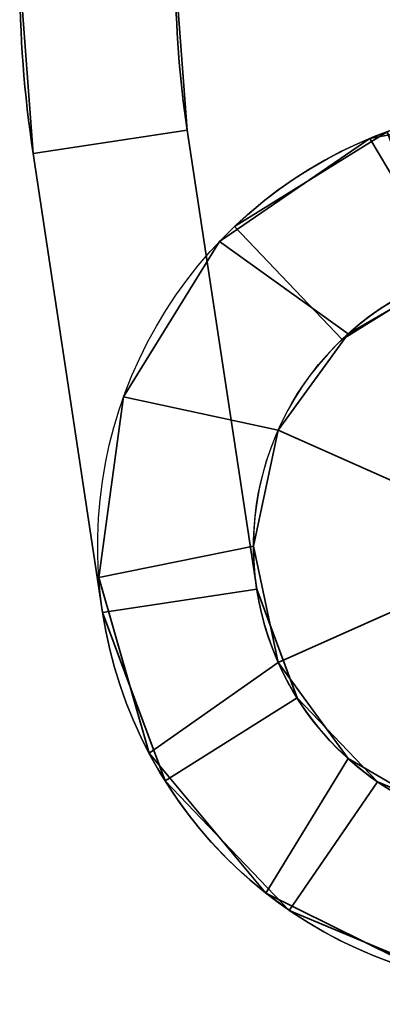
# Model space of a CAD drawing. Header units: millimetres. Extents: x -587 to 3688, y -115 to 120.
# Tile 165 of 246: x 405.5 to 412.48, y -69.32 to -50.36. Entities that reach past the tile are written whole.
import ezdxf

# ---------------------------------------------------------------- set-up
doc = ezdxf.new("R2010")
doc.units = ezdxf.units.MM
doc.layers.add('151', color=7, linetype='Continuous', true_color=0xffffff)

# ---------------------------------------------------------------- blocks, each defined once
blk = doc.blocks.new('UG_SURFACE_004')
at = {"layer": '151', "color": 252, "linetype": 'Continuous', "lineweight": 35}
for points in [[(412.242, -52.649, 1738), (412.242, -52.649, 1822), (415.694, -52.002, 1822), (415.694, -52.002, 1738)], [(415.694, -52.002, 1822), (412.242, -52.649, 1822), (413.8, -55.269, 1822), (416.075, -55.03, 1822)], [(416.075, -55.03, 1738), (413.8, -55.269, 1738), (412.242, -52.649, 1738), (415.694, -52.002, 1738)], [(409.346, -54.637, 1738), (409.346, -54.637, 1822), (412.242, -52.649, 1822), (412.242, -52.649, 1738)], [(411.82, -56.413, 1822), (413.8, -55.269, 1822), (412.242, -52.649, 1822), (409.346, -54.637, 1822)], [(409.346, -54.637, 1738), (412.242, -52.649, 1738), (413.8, -55.269, 1738), (411.82, -56.413, 1738)], [(407.501, -57.625, 1738), (407.501, -57.625, 1822), (409.346, -54.637, 1822), (409.346, -54.637, 1738)], [(410.475, -58.263, 1822), (411.82, -56.413, 1822), (409.346, -54.637, 1822), (407.501, -57.625, 1822)], [(407.501, -57.625, 1738), (409.346, -54.637, 1738), (411.82, -56.413, 1738), (410.475, -58.263, 1738)], [(413.8, -55.269, 1860), (411.82, -56.413, 1860), (410.475, -58.263, 1860), (415.5, -60.5, 1860)], [(410.475, -58.263, 1700), (411.82, -56.413, 1700), (413.8, -55.269, 1700), (415.5, -60.5, 1700)], [(413.8, -55.269, 1738), (413.8, -55.269, 1700), (411.82, -56.413, 1700), (411.82, -56.413, 1738)], [(411.82, -56.413, 1822), (411.82, -56.413, 1860), (413.8, -55.269, 1860), (413.8, -55.269, 1822)], [(411.82, -56.413, 1738), (411.82, -56.413, 1700), (410.475, -58.263, 1700), (410.475, -58.263, 1738)], [(410.475, -58.263, 1822), (410.475, -58.263, 1860), (411.82, -56.413, 1860), (411.82, -56.413, 1822)], [(407.022, -61.104, 1738), (407.022, -61.104, 1822), (407.501, -57.625, 1822), (407.501, -57.625, 1738)], [(407.501, -57.625, 1822), (407.022, -61.104, 1822), (410, -60.5, 1822), (410.475, -58.263, 1822)], [(410.475, -58.263, 1738), (410, -60.5, 1738), (407.022, -61.104, 1738), (407.501, -57.625, 1738)], [(410.475, -58.263, 1860), (410, -60.5, 1860), (410.475, -62.737, 1860), (415.5, -60.5, 1860)], [(410.475, -58.263, 1738), (410.475, -58.263, 1700), (410, -60.5, 1700), (410, -60.5, 1738)], [(410, -60.5, 1822), (410, -60.5, 1860), (410.475, -58.263, 1860), (410.475, -58.263, 1822)], [(410.475, -62.737, 1700), (410, -60.5, 1700), (410.475, -58.263, 1700), (415.5, -60.5, 1700)], [(410.475, -62.737, 1822), (410, -60.5, 1822), (407.022, -61.104, 1822), (407.99, -64.48, 1822)], [(407.99, -64.48, 1738), (407.022, -61.104, 1738), (410, -60.5, 1738), (410.475, -62.737, 1738)], [(410, -60.5, 1738), (410, -60.5, 1700), (410.475, -62.737, 1700), (410.475, -62.737, 1738)], [(410.475, -62.737, 1822), (410.475, -62.737, 1860), (410, -60.5, 1860), (410, -60.5, 1822)], [(410.475, -62.737, 1860), (411.82, -64.587, 1860), (413.8, -65.731, 1860), (415.5, -60.5, 1860)], [(413.8, -65.731, 1700), (411.82, -64.587, 1700), (410.475, -62.737, 1700), (415.5, -60.5, 1700)], [(407.99, -64.48, 1738), (407.99, -64.48, 1822), (407.022, -61.104, 1822), (407.022, -61.104, 1738)], [(407.99, -64.48, 1822), (410.24, -67.177, 1822), (411.82, -64.587, 1822), (410.475, -62.737, 1822)], [(410.475, -62.737, 1738), (411.82, -64.587, 1738), (410.24, -67.177, 1738), (407.99, -64.48, 1738)], [(410.475, -62.737, 1738), (410.475, -62.737, 1700), (411.82, -64.587, 1700), (411.82, -64.587, 1738)], [(411.82, -64.587, 1822), (411.82, -64.587, 1860), (410.475, -62.737, 1860), (410.475, -62.737, 1822)], [(410.24, -67.177, 1738), (410.24, -67.177, 1822), (407.99, -64.48, 1822), (407.99, -64.48, 1738)], [(410.24, -67.177, 1822), (413.388, -68.734, 1822), (413.8, -65.731, 1822), (411.82, -64.587, 1822)], [(411.82, -64.587, 1738), (413.8, -65.731, 1738), (413.388, -68.734, 1738), (410.24, -67.177, 1738)], [(411.82, -64.587, 1738), (411.82, -64.587, 1700), (413.8, -65.731, 1700), (413.8, -65.731, 1738)], [(413.8, -65.731, 1822), (413.8, -65.731, 1860), (411.82, -64.587, 1860), (411.82, -64.587, 1822)], [(413.388, -68.734, 1738), (413.388, -68.734, 1822), (410.24, -67.177, 1822), (410.24, -67.177, 1738)]]:
    blk.add_3dface(points, dxfattribs=at)
blk = doc.blocks.new('UG_SURFACE_005')
at = {"layer": '151', "color": 252, "linetype": 'Continuous', "lineweight": 35}
for points in [[(405.5, -49.5, 1737), (405.5, -49.5, 1700), (405.759, -52.943, 1700), (405.759, -52.943, 1737)], [(408.5, -49.5, 1700), (408.725, -52.494, 1700), (405.759, -52.943, 1700), (405.5, -49.5, 1700)], [(408.725, -52.494, 1737), (408.5, -49.5, 1737), (405.5, -49.5, 1737), (405.759, -52.943, 1737)], [(405.5, -49.5, 1860), (405.5, -49.5, 1823), (405.759, -52.943, 1823), (405.759, -52.943, 1860)], [(408.725, -52.494, 1860), (408.5, -49.5, 1860), (405.5, -49.5, 1860), (405.759, -52.943, 1860)], [(405.759, -52.943, 1823), (405.5, -49.5, 1823), (408.5, -49.5, 1823), (408.725, -52.494, 1823)], [(408.725, -52.494, 1737), (408.725, -52.494, 1700), (408.5, -49.5, 1700), (408.5, -49.5, 1737)], [(408.725, -52.494, 1860), (408.725, -52.494, 1823), (408.5, -49.5, 1823), (408.5, -49.5, 1860)], [(408.725, -52.494, 1700), (410.062, -61.323, 1700), (407.096, -61.772, 1700), (405.759, -52.943, 1700)], [(405.759, -52.943, 1737), (407.096, -61.772, 1737), (410.062, -61.323, 1737), (408.725, -52.494, 1737)], [(405.759, -52.943, 1860), (407.096, -61.772, 1860), (410.062, -61.323, 1860), (408.725, -52.494, 1860)], [(408.725, -52.494, 1823), (410.062, -61.323, 1823), (407.096, -61.772, 1823), (405.759, -52.943, 1823)], [(410.062, -61.323, 1737), (410.062, -61.323, 1700), (408.725, -52.494, 1700), (408.725, -52.494, 1737)], [(410.062, -61.323, 1823), (408.725, -52.494, 1823), (408.725, -52.494, 1860), (410.062, -61.323, 1860)], [(412.572, -52.52, 1737), (412.572, -52.52, 1700), (409.637, -54.345, 1700), (409.637, -54.345, 1737)], [(413.606, -55.337, 1700), (411.707, -56.518, 1700), (409.637, -54.345, 1700), (412.572, -52.52, 1700)], [(412.572, -52.52, 1737), (409.637, -54.345, 1737), (411.707, -56.518, 1737), (413.606, -55.337, 1737)], [(412.572, -52.52, 1860), (412.572, -52.52, 1823), (409.637, -54.345, 1823), (409.637, -54.345, 1860)], [(412.572, -52.52, 1860), (409.637, -54.345, 1860), (411.707, -56.518, 1860), (413.606, -55.337, 1860)], [(413.606, -55.337, 1823), (411.707, -56.518, 1823), (409.637, -54.345, 1823), (412.572, -52.52, 1823)], [(407.096, -61.772, 1737), (405.759, -52.943, 1737), (405.759, -52.943, 1700), (407.096, -61.772, 1700)], [(407.096, -61.772, 1823), (407.096, -61.772, 1860), (405.759, -52.943, 1860), (405.759, -52.943, 1823)], [(411.707, -56.518, 1737), (409.637, -54.345, 1737), (409.637, -54.345, 1700), (411.707, -56.518, 1700)], [(411.707, -56.518, 1823), (411.707, -56.518, 1860), (409.637, -54.345, 1860), (409.637, -54.345, 1823)], [(411.707, -56.518, 1737), (411.707, -56.518, 1700), (413.606, -55.337, 1700), (413.606, -55.337, 1737)], [(411.707, -56.518, 1860), (411.707, -56.518, 1823), (413.606, -55.337, 1823), (413.606, -55.337, 1860)], [(410.062, -61.323, 1700), (410.839, -63.42, 1700), (408.297, -65.013, 1700), (407.096, -61.772, 1700)], [(407.096, -61.772, 1737), (408.297, -65.013, 1737), (410.839, -63.42, 1737), (410.062, -61.323, 1737)], [(407.096, -61.772, 1860), (408.297, -65.013, 1860), (410.839, -63.42, 1860), (410.062, -61.323, 1860)], [(410.062, -61.323, 1823), (410.839, -63.42, 1823), (408.297, -65.013, 1823), (407.096, -61.772, 1823)], [(410.839, -63.42, 1737), (410.839, -63.42, 1700), (410.062, -61.323, 1700), (410.062, -61.323, 1737)], [(410.839, -63.42, 1860), (410.839, -63.42, 1823), (410.062, -61.323, 1823), (410.062, -61.323, 1860)], [(407.096, -61.772, 1737), (407.096, -61.772, 1700), (408.297, -65.013, 1700), (408.297, -65.013, 1737)], [(407.096, -61.772, 1860), (407.096, -61.772, 1823), (408.297, -65.013, 1823), (408.297, -65.013, 1860)], [(410.689, -67.508, 1700), (408.297, -65.013, 1700), (410.839, -63.42, 1700), (412.387, -65.034, 1700)], [(412.387, -65.034, 1737), (410.839, -63.42, 1737), (408.297, -65.013, 1737), (410.689, -67.508, 1737)], [(412.387, -65.034, 1860), (410.839, -63.42, 1860), (408.297, -65.013, 1860), (410.689, -67.508, 1860)], [(410.689, -67.508, 1823), (408.297, -65.013, 1823), (410.839, -63.42, 1823), (412.387, -65.034, 1823)], [(412.387, -65.034, 1737), (412.387, -65.034, 1700), (410.839, -63.42, 1700), (410.839, -63.42, 1737)], [(412.387, -65.034, 1860), (412.387, -65.034, 1823), (410.839, -63.42, 1823), (410.839, -63.42, 1860)], [(408.297, -65.013, 1737), (408.297, -65.013, 1700), (410.689, -67.508, 1700), (410.689, -67.508, 1737)], [(408.297, -65.013, 1860), (408.297, -65.013, 1823), (410.689, -67.508, 1823), (410.689, -67.508, 1860)], [(412.387, -65.034, 1700), (414.45, -65.899, 1700), (413.877, -68.844, 1700), (410.689, -67.508, 1700)], [(410.689, -67.508, 1737), (413.877, -68.844, 1737), (414.45, -65.899, 1737), (412.387, -65.034, 1737)], [(410.689, -67.508, 1860), (413.877, -68.844, 1860), (414.45, -65.899, 1860), (412.387, -65.034, 1860)], [(412.387, -65.034, 1823), (414.45, -65.899, 1823), (413.877, -68.844, 1823), (410.689, -67.508, 1823)], [(414.45, -65.899, 1737), (414.45, -65.899, 1700), (412.387, -65.034, 1700), (412.387, -65.034, 1737)], [(414.45, -65.899, 1860), (414.45, -65.899, 1823), (412.387, -65.034, 1823), (412.387, -65.034, 1860)], [(410.689, -67.508, 1737), (410.689, -67.508, 1700), (413.877, -68.844, 1700), (413.877, -68.844, 1737)], [(410.689, -67.508, 1860), (410.689, -67.508, 1823), (413.877, -68.844, 1823), (413.877, -68.844, 1860)]]:
    blk.add_3dface(points, dxfattribs=at)
blk = doc.blocks.new('UG_SURFACE_006')
at = {"layer": '151', "color": 252, "linetype": 'Continuous', "lineweight": 35}
for points in [[(412.242, -52.649, 303), (412.242, -52.649, 387), (415.694, -52.002, 387), (415.694, -52.002, 303)], [(415.694, -52.002, 387), (412.242, -52.649, 387), (413.8, -55.269, 387), (416.075, -55.03, 387)], [(416.075, -55.03, 303), (413.8, -55.269, 303), (412.242, -52.649, 303), (415.694, -52.002, 303)], [(409.346, -54.637, 303), (409.346, -54.637, 387), (412.242, -52.649, 387), (412.242, -52.649, 303)], [(411.82, -56.413, 387), (413.8, -55.269, 387), (412.242, -52.649, 387), (409.346, -54.637, 387)], [(409.346, -54.637, 303), (412.242, -52.649, 303), (413.8, -55.269, 303), (411.82, -56.413, 303)], [(407.501, -57.625, 303), (407.501, -57.625, 387), (409.346, -54.637, 387), (409.346, -54.637, 303)], [(410.475, -58.263, 387), (411.82, -56.413, 387), (409.346, -54.637, 387), (407.501, -57.625, 387)], [(407.501, -57.625, 303), (409.346, -54.637, 303), (411.82, -56.413, 303), (410.475, -58.263, 303)], [(413.8, -55.269, 425), (411.82, -56.413, 425), (410.475, -58.263, 425), (415.5, -60.5, 425)], [(410.475, -58.263, 265), (411.82, -56.413, 265), (413.8, -55.269, 265), (415.5, -60.5, 265)], [(413.8, -55.269, 303), (413.8, -55.269, 265), (411.82, -56.413, 265), (411.82, -56.413, 303)], [(411.82, -56.413, 387), (411.82, -56.413, 425), (413.8, -55.269, 425), (413.8, -55.269, 387)], [(411.82, -56.413, 303), (411.82, -56.413, 265), (410.475, -58.263, 265), (410.475, -58.263, 303)], [(410.475, -58.263, 387), (410.475, -58.263, 425), (411.82, -56.413, 425), (411.82, -56.413, 387)], [(407.022, -61.104, 303), (407.022, -61.104, 387), (407.501, -57.625, 387), (407.501, -57.625, 303)], [(407.501, -57.625, 387), (407.022, -61.104, 387), (410, -60.5, 387), (410.475, -58.263, 387)], [(410.475, -58.263, 303), (410, -60.5, 303), (407.022, -61.104, 303), (407.501, -57.625, 303)], [(410.475, -58.263, 425), (410, -60.5, 425), (410.475, -62.737, 425), (415.5, -60.5, 425)], [(410.475, -58.263, 303), (410.475, -58.263, 265), (410, -60.5, 265), (410, -60.5, 303)], [(410, -60.5, 387), (410, -60.5, 425), (410.475, -58.263, 425), (410.475, -58.263, 387)], [(410.475, -62.737, 265), (410, -60.5, 265), (410.475, -58.263, 265), (415.5, -60.5, 265)], [(410.475, -62.737, 387), (410, -60.5, 387), (407.022, -61.104, 387), (407.99, -64.48, 387)], [(407.99, -64.48, 303), (407.022, -61.104, 303), (410, -60.5, 303), (410.475, -62.737, 303)], [(410, -60.5, 303), (410, -60.5, 265), (410.475, -62.737, 265), (410.475, -62.737, 303)], [(410.475, -62.737, 387), (410.475, -62.737, 425), (410, -60.5, 425), (410, -60.5, 387)], [(410.475, -62.737, 425), (411.82, -64.587, 425), (413.8, -65.731, 425), (415.5, -60.5, 425)], [(413.8, -65.731, 265), (411.82, -64.587, 265), (410.475, -62.737, 265), (415.5, -60.5, 265)], [(407.99, -64.48, 303), (407.99, -64.48, 387), (407.022, -61.104, 387), (407.022, -61.104, 303)], [(407.99, -64.48, 387), (410.24, -67.177, 387), (411.82, -64.587, 387), (410.475, -62.737, 387)], [(410.475, -62.737, 303), (411.82, -64.587, 303), (410.24, -67.177, 303), (407.99, -64.48, 303)], [(410.475, -62.737, 303), (410.475, -62.737, 265), (411.82, -64.587, 265), (411.82, -64.587, 303)], [(411.82, -64.587, 387), (411.82, -64.587, 425), (410.475, -62.737, 425), (410.475, -62.737, 387)], [(410.24, -67.177, 303), (410.24, -67.177, 387), (407.99, -64.48, 387), (407.99, -64.48, 303)], [(410.24, -67.177, 387), (413.388, -68.734, 387), (413.8, -65.731, 387), (411.82, -64.587, 387)], [(411.82, -64.587, 303), (413.8, -65.731, 303), (413.388, -68.734, 303), (410.24, -67.177, 303)], [(411.82, -64.587, 303), (411.82, -64.587, 265), (413.8, -65.731, 265), (413.8, -65.731, 303)], [(413.8, -65.731, 387), (413.8, -65.731, 425), (411.82, -64.587, 425), (411.82, -64.587, 387)], [(413.388, -68.734, 303), (413.388, -68.734, 387), (410.24, -67.177, 387), (410.24, -67.177, 303)]]:
    blk.add_3dface(points, dxfattribs=at)
blk = doc.blocks.new('UG_SURFACE_007')
at = {"layer": '151', "color": 252, "linetype": 'Continuous', "lineweight": 35}
for points in [[(405.5, -49.5, 302), (405.5, -49.5, 265), (405.759, -52.943, 265), (405.759, -52.943, 302)], [(408.5, -49.5, 265), (408.725, -52.494, 265), (405.759, -52.943, 265), (405.5, -49.5, 265)], [(408.725, -52.494, 302), (408.5, -49.5, 302), (405.5, -49.5, 302), (405.759, -52.943, 302)], [(405.5, -49.5, 425), (405.5, -49.5, 388), (405.759, -52.943, 388), (405.759, -52.943, 425)], [(408.725, -52.494, 425), (408.5, -49.5, 425), (405.5, -49.5, 425), (405.759, -52.943, 425)], [(405.759, -52.943, 388), (405.5, -49.5, 388), (408.5, -49.5, 388), (408.725, -52.494, 388)], [(408.725, -52.494, 302), (408.725, -52.494, 265), (408.5, -49.5, 265), (408.5, -49.5, 302)], [(408.725, -52.494, 425), (408.725, -52.494, 388), (408.5, -49.5, 388), (408.5, -49.5, 425)], [(408.725, -52.494, 265), (410.062, -61.323, 265), (407.096, -61.772, 265), (405.759, -52.943, 265)], [(405.759, -52.943, 302), (407.096, -61.772, 302), (410.062, -61.323, 302), (408.725, -52.494, 302)], [(405.759, -52.943, 425), (407.096, -61.772, 425), (410.062, -61.323, 425), (408.725, -52.494, 425)], [(408.725, -52.494, 388), (410.062, -61.323, 388), (407.096, -61.772, 388), (405.759, -52.943, 388)], [(410.062, -61.323, 302), (410.062, -61.323, 265), (408.725, -52.494, 265), (408.725, -52.494, 302)], [(410.062, -61.323, 388), (408.725, -52.494, 388), (408.725, -52.494, 425), (410.062, -61.323, 425)], [(412.572, -52.52, 302), (412.572, -52.52, 265), (409.637, -54.345, 265), (409.637, -54.345, 302)], [(413.606, -55.337, 265), (411.707, -56.518, 265), (409.637, -54.345, 265), (412.572, -52.52, 265)], [(412.572, -52.52, 302), (409.637, -54.345, 302), (411.707, -56.518, 302), (413.606, -55.337, 302)], [(412.572, -52.52, 425), (412.572, -52.52, 388), (409.637, -54.345, 388), (409.637, -54.345, 425)], [(412.572, -52.52, 425), (409.637, -54.345, 425), (411.707, -56.518, 425), (413.606, -55.337, 425)], [(413.606, -55.337, 388), (411.707, -56.518, 388), (409.637, -54.345, 388), (412.572, -52.52, 388)], [(407.096, -61.772, 302), (405.759, -52.943, 302), (405.759, -52.943, 265), (407.096, -61.772, 265)], [(407.096, -61.772, 388), (407.096, -61.772, 425), (405.759, -52.943, 425), (405.759, -52.943, 388)], [(411.707, -56.518, 302), (409.637, -54.345, 302), (409.637, -54.345, 265), (411.707, -56.518, 265)], [(411.707, -56.518, 388), (411.707, -56.518, 425), (409.637, -54.345, 425), (409.637, -54.345, 388)], [(411.707, -56.518, 302), (411.707, -56.518, 265), (413.606, -55.337, 265), (413.606, -55.337, 302)], [(411.707, -56.518, 425), (411.707, -56.518, 388), (413.606, -55.337, 388), (413.606, -55.337, 425)], [(410.062, -61.323, 265), (410.839, -63.42, 265), (408.297, -65.013, 265), (407.096, -61.772, 265)], [(407.096, -61.772, 302), (408.297, -65.013, 302), (410.839, -63.42, 302), (410.062, -61.323, 302)], [(407.096, -61.772, 425), (408.297, -65.013, 425), (410.839, -63.42, 425), (410.062, -61.323, 425)], [(410.062, -61.323, 388), (410.839, -63.42, 388), (408.297, -65.013, 388), (407.096, -61.772, 388)], [(410.839, -63.42, 302), (410.839, -63.42, 265), (410.062, -61.323, 265), (410.062, -61.323, 302)], [(410.839, -63.42, 425), (410.839, -63.42, 388), (410.062, -61.323, 388), (410.062, -61.323, 425)], [(407.096, -61.772, 302), (407.096, -61.772, 265), (408.297, -65.013, 265), (408.297, -65.013, 302)], [(407.096, -61.772, 425), (407.096, -61.772, 388), (408.297, -65.013, 388), (408.297, -65.013, 425)], [(410.689, -67.508, 265), (408.297, -65.013, 265), (410.839, -63.42, 265), (412.387, -65.034, 265)], [(412.387, -65.034, 302), (410.839, -63.42, 302), (408.297, -65.013, 302), (410.689, -67.508, 302)], [(412.387, -65.034, 425), (410.839, -63.42, 425), (408.297, -65.013, 425), (410.689, -67.508, 425)], [(410.689, -67.508, 388), (408.297, -65.013, 388), (410.839, -63.42, 388), (412.387, -65.034, 388)], [(412.387, -65.034, 302), (412.387, -65.034, 265), (410.839, -63.42, 265), (410.839, -63.42, 302)], [(412.387, -65.034, 425), (412.387, -65.034, 388), (410.839, -63.42, 388), (410.839, -63.42, 425)], [(408.297, -65.013, 302), (408.297, -65.013, 265), (410.689, -67.508, 265), (410.689, -67.508, 302)], [(408.297, -65.013, 425), (408.297, -65.013, 388), (410.689, -67.508, 388), (410.689, -67.508, 425)], [(412.387, -65.034, 265), (414.45, -65.899, 265), (413.877, -68.844, 265), (410.689, -67.508, 265)], [(410.689, -67.508, 302), (413.877, -68.844, 302), (414.45, -65.899, 302), (412.387, -65.034, 302)], [(410.689, -67.508, 425), (413.877, -68.844, 425), (414.45, -65.899, 425), (412.387, -65.034, 425)], [(412.387, -65.034, 388), (414.45, -65.899, 388), (413.877, -68.844, 388), (410.689, -67.508, 388)], [(414.45, -65.899, 302), (414.45, -65.899, 265), (412.387, -65.034, 265), (412.387, -65.034, 302)], [(414.45, -65.899, 425), (414.45, -65.899, 388), (412.387, -65.034, 388), (412.387, -65.034, 425)], [(410.689, -67.508, 302), (410.689, -67.508, 265), (413.877, -68.844, 265), (413.877, -68.844, 302)], [(410.689, -67.508, 425), (410.689, -67.508, 388), (413.877, -68.844, 388), (413.877, -68.844, 425)]]:
    blk.add_3dface(points, dxfattribs=at)

msp = doc.modelspace()

# ---------------------------------------------------------------- linework, layer by layer
at = {"layer": '151', "color": 252, "linetype": 'Continuous', "lineweight": -3, "true_color": 0x939598}
for p, q in [((408.725, -52.494, 1823), (408.725, -52.494, 1860)), ((408.725, -52.494, 1860), (410.062, -61.323, 1860)), ((408.725, -52.494, 1700), (410.062, -61.323, 1700)), ((410.062, -61.323, 1823), (408.725, -52.494, 1823)), ((410.062, -61.323, 1737), (408.725, -52.494, 1737)), ((408.725, -52.494, 1700), (408.725, -52.494, 1737)), ((408.725, -52.494, 425), (410.062, -61.323, 425)), ((408.725, -52.494, 265), (410.062, -61.323, 265)), ((410.062, -61.323, 388), (408.725, -52.494, 388)), ((410.062, -61.323, 302), (408.725, -52.494, 302)), ((408.725, -52.494, 265), (408.725, -52.494, 302)), ((408.725, -52.494, 388), (408.725, -52.494, 425)), ((405.759, -52.943, 1700), (405.759, -52.943, 1737)), ((405.759, -52.943, 1823), (405.759, -52.943, 1860)), ((407.096, -61.772, 1823), (405.759, -52.943, 1823)), ((407.096, -61.772, 1737), (405.759, -52.943, 1737)), ((405.759, -52.943, 1700), (407.096, -61.772, 1700)), ((405.759, -52.943, 1860), (407.096, -61.772, 1860)), ((405.759, -52.943, 388), (405.759, -52.943, 425)), ((407.096, -61.772, 302), (405.759, -52.943, 302)), ((405.759, -52.943, 265), (407.096, -61.772, 265)), ((407.096, -61.772, 388), (405.759, -52.943, 388)), ((405.759, -52.943, 425), (407.096, -61.772, 425)), ((405.759, -52.943, 265), (405.759, -52.943, 302)), ((411.707, -56.518, 1860), (409.637, -54.345, 1860)), ((411.707, -56.518, 1737), (409.637, -54.345, 1737)), ((411.707, -56.518, 1700), (409.637, -54.345, 1700)), ((409.637, -54.345, 1700), (409.637, -54.345, 1737)), ((411.707, -56.518, 1823), (409.637, -54.345, 1823)), ((409.637, -54.345, 1823), (409.637, -54.345, 1860)), ((411.707, -56.518, 302), (409.637, -54.345, 302)), ((411.707, -56.518, 265), (409.637, -54.345, 265)), ((411.707, -56.518, 388), (409.637, -54.345, 388)), ((409.637, -54.345, 265), (409.637, -54.345, 302)), ((409.637, -54.345, 388), (409.637, -54.345, 425)), ((411.707, -56.518, 425), (409.637, -54.345, 425)), ((411.707, -56.518, 1700), (411.707, -56.518, 1737)), ((411.707, -56.518, 1823), (411.707, -56.518, 1860)), ((411.707, -56.518, 388), (411.707, -56.518, 425)), ((411.707, -56.518, 265), (411.707, -56.518, 302)), ((410.062, -61.323, 1700), (410.062, -61.323, 1737)), ((410.062, -61.323, 1823), (410.062, -61.323, 1860)), ((410.062, -61.323, 388), (410.062, -61.323, 425)), ((410.062, -61.323, 265), (410.062, -61.323, 302)), ((407.096, -61.772, 1700), (407.096, -61.772, 1737)), ((407.096, -61.772, 1823), (407.096, -61.772, 1860)), ((407.096, -61.772, 265), (407.096, -61.772, 302)), ((407.096, -61.772, 388), (407.096, -61.772, 425))]:
    msp.add_line(p, q, dxfattribs=at)
at = {"layer": '151', "color": 252, "linetype": 'Continuous', "lineweight": -3, "true_color": 0x939598, "extrusion": (0, 0, -1)}
for centre in [(-415.5, -60.5, -1860), (-415.5, -60.5, -1700), (-415.5, -60.5, -265), (-415.5, -60.5, -425)]:
    msp.add_circle(centre, 5.5, dxfattribs=at)
at = {"layer": '151', "color": 252, "linetype": 'Continuous', "lineweight": -3, "true_color": 0x939598}
for centre, radius, start, end in [((428.5, -49.5, 1860), 23, 180, 188.6082), ((428.5, -49.5, 1700), 23, 180, 188.6082), ((428.5, -49.5, 425), 23, 180, 188.6082), ((428.5, -49.5, 265), 23, 180, 188.6082), ((428.5, -49.5, 1860), 20, 180, 188.6082), ((428.5, -49.5, 1700), 20, 180, 188.6082), ((428.5, -49.5, 425), 20, 180, 188.6082), ((428.5, -49.5, 265), 20, 180, 188.6082), ((428.5, -49.5, 1860), 20, 180, 188.6082), ((415.5, -60.5, 1700), 8.5, 188.6082, 133.6082), ((415.5, -60.5, 1860), 8.5, 188.6082, 133.6082), ((415.5, -60.5, 425), 8.5, 188.6082, 133.6082), ((415.5, -60.5, 265), 8.5, 188.6082, 133.6082), ((415.5, -60.5, 1700), 5.5, 188.6082, 133.6082), ((415.5, -60.5, 1860), 5.5, 188.6082, 133.6082), ((415.5, -60.5, 425), 5.5, 188.6082, 133.6082), ((415.5, -60.5, 265), 5.5, 188.6082, 133.6082)]:
    msp.add_arc(centre, radius, start, end, dxfattribs=at)
at = {"layer": '151', "color": 252, "linetype": 'Continuous', "lineweight": -3, "true_color": 0x939598, "extrusion": (0, 0, -1)}
for centre, radius, start, end in [((-428.5, -49.5, -1823), 23, 351.3918, 0), ((-428.5, -49.5, -1737), 23, 351.3918, 0), ((-428.5, -49.5, -388), 23, 351.3918, 0), ((-428.5, -49.5, -302), 23, 351.3918, 0), ((-428.5, -49.5, -1737), 20, 351.3918, 360), ((-428.5, -49.5, -1823), 20, 351.3918, 360), ((-428.5, -49.5, -302), 20, 351.3918, 360), ((-428.5, -49.5, -388), 20, 351.3918, 360), ((-415.5, -60.5, -1822), 8.5, 189, 139), ((-415.5, -60.5, -1738), 8.5, 189, 139), ((-415.5, -60.5, -303), 8.5, 189, 139), ((-415.5, -60.5, -387), 8.5, 189, 139), ((-415.5, -60.5, -1737), 8.5, 46.3918, 351.3918), ((-415.5, -60.5, -1823), 8.5, 46.3918, 351.3918), ((-415.5, -60.5, -388), 8.5, 46.3918, 351.3918), ((-415.5, -60.5, -302), 8.5, 46.3918, 351.3918), ((-415.5, -60.5, -1738), 5.5, 189, 139), ((-415.5, -60.5, -1822), 5.5, 189, 139), ((-415.5, -60.5, -303), 5.5, 189, 139), ((-415.5, -60.5, -387), 5.5, 189, 139), ((-415.5, -60.5, -1737), 5.5, 46.3918, 351.3918), ((-415.5, -60.5, -1823), 5.5, 46.3918, 351.3918), ((-415.5, -60.5, -388), 5.5, 46.3918, 351.3918), ((-415.5, -60.5, -302), 5.5, 46.3918, 351.3918)]:
    msp.add_arc(centre, radius, start, end, dxfattribs=at)

# ---------------------------------------------------------------- block references
at = {"layer": '151', "color": 252, "linetype": 'Continuous', "lineweight": -3, "true_color": 0x939598}
for name in ['UG_SURFACE_005', 'UG_SURFACE_007', 'UG_SURFACE_004', 'UG_SURFACE_006']:
    msp.add_blockref(name, (0, 0), dxfattribs=at)

doc.saveas('drawing.dxf')
